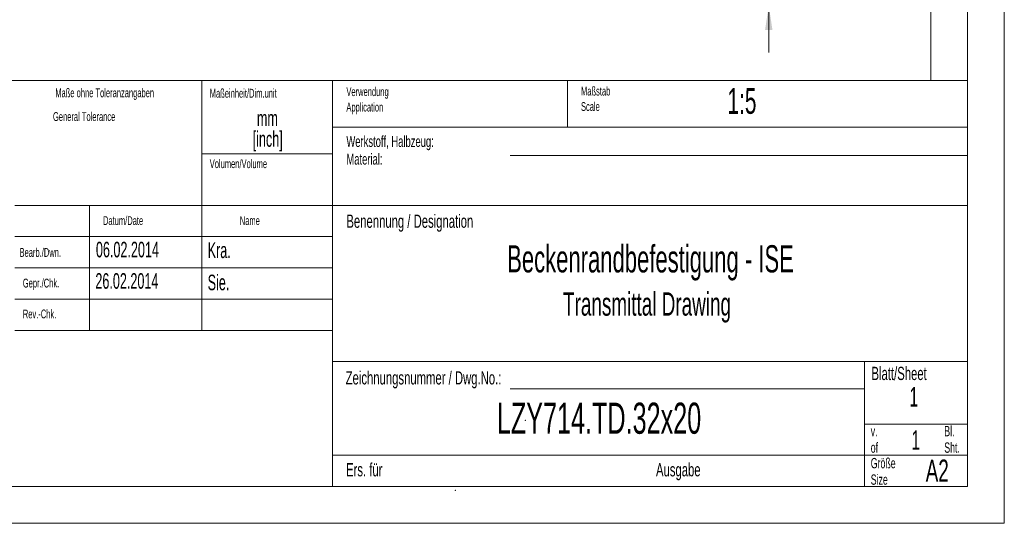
# Model space of a CAD drawing. Header units: millimetres. Extents: x 0 to 594, y 0 to 420.
# Tile 11 of 19: x 460 to 594, y 0 to 69. Entities that reach past the tile are written whole.
import ezdxf

# ---------------------------------------------------------------- set-up
doc = ezdxf.new("R2010")
doc.units = ezdxf.units.MM
doc.header["$PDSIZE"] = -1
doc.styles.add('SLDTEXTSTYLE0', font='TXT', dxfattribs={"width": 0.638186})
doc.styles.add('SLDTEXTSTYLE1', font='TXT', dxfattribs={"width": 0.605})
doc.dimstyles.new('SLDDIMSTYLE3', dxfattribs={"dimtxt": 2.568319, "dimasz": 3.3, "dimexe": 0, "dimexo": 0.0625, "dimgap": 0.64208, "dimtad": 1, "dimdec": 1, "dimlfac": 5, "dimrnd": 1e-09, "dimzin": 12, "dimdsep": 46, "dimtxsty": 'SLDTEXTSTYLE1', "dimsah": 1, "dimcen": 0.09, "dimadec": 0, "dimazin": 3, "dimtfac": 1, "dimtdec": 1, "dimtmove": 0, "dimatfit": 0, "dimfxl": 1, "dimfrac": 2, "dimtolj": 1, "dimtzin": 12, "dimarcsym": 0})

# ---------------------------------------------------------------- blocks, each defined once
blk = doc.blocks.new('SW_NOTE_2')
at = {"color": 0, "linetype": 'Continuous', "lineweight": 0, "char_height": 2.117, "attachment_point": 2, "style": 'SLDTEXTSTYLE1'}
for s, insert in [('mm', (2.38, 2.73)), ('[inch]', (2.42, -0.09))]:
    blk.add_mtext(s, dxfattribs=dict(at, insert=insert))
blk = doc.blocks.new('SW_NOTE_3')
at = {"color": 0, "linetype": 'Continuous', "lineweight": 0, "char_height": 1.4, "attachment_point": 1, "style": 'SLDTEXTSTYLE0'}
for s, insert in [('v.', (0, 1.8)), ('of', (0, -0.44))]:
    blk.add_mtext(s, dxfattribs=dict(at, insert=insert))
blk = doc.blocks.new('SW_NOTE_4')
at = {"color": 0, "linetype": 'Continuous', "lineweight": 0, "char_height": 1.4, "attachment_point": 1, "style": 'SLDTEXTSTYLE0'}
for s, insert in [('Bl.', (0, 1.8)), ('Sht.', (0, -0.44))]:
    blk.add_mtext(s, dxfattribs=dict(at, insert=insert))
blk = doc.blocks.new('SW_NOTE_5')
at = {"color": 0, "linetype": 'Continuous', "lineweight": 0, "char_height": 1.2, "attachment_point": 1, "style": 'SLDTEXTSTYLE0'}
for s, insert in [('Verwendung', (0, 1.55)), ('Application', (0, -0.55))]:
    blk.add_mtext(s, dxfattribs=dict(at, insert=insert))
blk = doc.blocks.new('SW_NOTE_6')
at = {"color": 0, "linetype": 'Continuous', "lineweight": 0, "char_height": 1.5, "attachment_point": 1, "style": 'SLDTEXTSTYLE0'}
for s, insert in [('Werkstoff, Halbzeug:', (0, 1.93)), ('Material:', (0, -0.47))]:
    blk.add_mtext(s, dxfattribs=dict(at, insert=insert))
blk = doc.blocks.new('SW_NOTE_7')
at = {"color": 0, "linetype": 'Continuous', "lineweight": 0, "char_height": 1.4, "attachment_point": 1, "style": 'SLDTEXTSTYLE0'}
for s, insert in [('Größe', (0, 1.8)), ('Size', (0, -0.44))]:
    blk.add_mtext(s, dxfattribs=dict(at, insert=insert))
blk = doc.blocks.new('SW_NOTE_8')
at = {"color": 0, "linetype": 'Continuous', "lineweight": 0, "char_height": 1.2, "attachment_point": 1, "style": 'SLDTEXTSTYLE0'}
for s, insert in [('Maßstab', (0, 1.55)), ('Scale', (0, -0.55))]:
    blk.add_mtext(s, dxfattribs=dict(at, insert=insert))
blk = doc.blocks.new('_D_3')
at = {"color": 7, "linetype": 'Continuous', "lineweight": 0}
for p, q in [((561.97, 98.76), (561.97, 105.16)), ((519.35, 98.76), (562.97, 98.76)), ((561.97, 98.76), (561.97, 70.43)), ((557.44, 81.61), (557.44, 82.19)), ((557.44, 82.19), (561.38, 82.19)), ((561.38, 82.19), (561.38, 81.61)), ((557.44, 75.24), (557.44, 74.65)), ((561.38, 74.65), (561.38, 75.24)), ((557.44, 74.65), (561.38, 74.65)), ((544.52, 70.43), (562.97, 70.43)), ((561.97, 70.43), (561.97, 64.03))]:
    blk.add_line(p, q, dxfattribs=at)
for points in [[(561.97, 98.76), (562.47, 102.06), (561.47, 102.06)], [(561.97, 70.43), (561.47, 67.13), (562.47, 67.13)]]:
    blk.add_solid(points, dxfattribs=at)
at = {"color": 7, "linetype": 'Continuous', "lineweight": 0, "char_height": 2.646, "attachment_point": 1, "rotation": 90, "style": 'SLDTEXTSTYLE1'}
for s, insert in [('min.', (553.44, 83.53, 0.02)), ('min.', (557.97, 83.63, 0.02)), ('3,9', (557.97, 75.97, 0.02)), ('100', (553.44, 74.31, 0.02))]:
    blk.add_mtext(s, dxfattribs=dict(at, insert=insert))

msp = doc.modelspace()

# ---------------------------------------------------------------- linework, layer by layer
at = {"color": 133, "linetype": 'Continuous', "lineweight": 0, "true_color": 0x71e1e1}
for p, q in [((594, 420), (594, 0)), ((589, 415), (589, 60.25)), ((584, 410), (584, 60.25)), ((589, 292), (589, 5)), ((406.12, 60.25), (589, 60.25)), ((406.12, 60.25), (589, 60.25)), ((484.86, 60.25), (484.86, 26.25)), ((484.86, 60.25), (484.86, 26.25)), ((502.64, 60.25), (502.64, 5)), ((534.6, 60.25), (534.6, 53.875)), ((502.64, 53.875), (589, 53.875)), ((484.86, 50.25), (502.64, 50.25)), ((526.82, 50.043), (589, 50.043)), ((459.46, 43.25), (589, 43.25)), ((469.62, 43.25), (469.62, 26.25)), ((459.46, 39), (502.64, 39)), ((459.46, 34.75), (502.64, 34.75)), ((459.46, 30.5), (502.64, 30.5)), ((459.46, 26.25), (502.64, 26.25)), ((502.64, 22), (589, 22)), ((575, 22), (575, 5)), ((526.82, 18.295), (575, 18.295)), ((575, 13.5), (589, 13.5)), ((502.64, 9.25), (589, 9.25)), ((589, 5), (5, 5)), ((594, 0), (0, 0))]:
    msp.add_line(p, q, dxfattribs=at)
at = {"color": 7, "linetype": 'Continuous', "lineweight": 0}
for p in [(528.862, 14.022), (519.35, 4.478)]:
    msp.add_point(p, dxfattribs=at)

# ---------------------------------------------------------------- block references
at = {"color": 254, "linetype": 'Continuous', "lineweight": 0, "true_color": 0xe8e8e8}
for name, p in [('SW_NOTE_5', (504.538, 57.771)), ('SW_NOTE_8', (536.438, 57.851)), ('SW_NOTE_6', (504.538, 50.771)), ('SW_NOTE_3', (575.837, 11.439)), ('SW_NOTE_4', (585.837, 11.439)), ('SW_NOTE_7', (575.837, 7.089))]:
    msp.add_blockref(name, p, dxfattribs=at)
at = {"color": 7, "linetype": 'Continuous', "lineweight": 0}
msp.add_blockref('SW_NOTE_2', (491.417, 53.431), dxfattribs=at)

# ---------------------------------------------------------------- texts
at = {"color": 254, "linetype": 'Continuous', "lineweight": 0, "true_color": 0xe8e8e8, "style": 'SLDTEXTSTYLE0'}
for s, insert, char_height, attachment_point in [('Maße ohne Toleranzangaben', (471.67, 59.161), 1.2, 2), ('Maßeinheit/Dim.unit', (485.954, 59.108), 1.2, 1), ('General Tolerance', (464.637, 55.931), 1.2, 1), ('Volumen/Volume', (485.954, 49.519), 1.2, 1), ('Datum/Date', (471.438, 41.781), 1.2, 1), ('Name', (490.038, 41.781), 1.2, 1), ('Benennung / Designation', (504.538, 41.999), 1.8, 1), ('Bearb./Dwn.', (460.096, 37.451), 1.2, 1), ('Gepr./Chk.', (460.538, 33.281), 1.2, 1), ('Rev.-Chk.', (460.538, 29.081), 1.2, 1), ('Blatt/Sheet', (575.938, 21.289), 1.80002, 1), ('Zeichnungsnummer / Dwg.No.:', (504.438, 20.689), 1.80002, 1), ('Ers. für', (504.488, 8.189), 1.8, 1), ('Ausgabe', (546.638, 8.189), 1.8, 1), ('A2', (583.316, 8.672), 3, 1)]:
    msp.add_mtext(s, dxfattribs=dict(at, insert=insert, char_height=char_height, attachment_point=attachment_point))
at = {"color": 7, "linetype": 'Continuous', "lineweight": 0, "style": 'SLDTEXTSTYLE1'}
for s, insert, char_height, attachment_point in [('1:5', (556.359, 59.205), 3.5, 1), ('06.02.2014', (470.478, 38.3), 2.1167, 1), ('Kra.', (485.671, 38.204), 2.1167, 1), ('Beckenrandbefestigung - ISE', (545.892, 37.832), 3.70417, 2), ('26.02.2014', (470.404, 34.031), 2.1167, 1), ('Sie.', (485.671, 33.824), 2.1167, 1), ('Transmittal Drawing', (545.418, 31.423), 3.175, 2), ('1', (581.109, 18.536), 2.646, 1), ('LZY714.TD.32x20', (538.889, 16.416), 4.23333, 2), ('1', (581.376, 12.654), 2.646, 1)]:
    msp.add_mtext(s, dxfattribs=dict(at, insert=insert, char_height=char_height, attachment_point=attachment_point))

# ---------------------------------------------------------------- dimensions: what is measured, and where the dimension line sits
at = {"color": 7, "linetype": 'Continuous', "lineweight": 0}
dim = msp.add_linear_dim(base=(561.972, 70.426), p1=(519.35, 98.757), p2=(544.518, 70.426), angle=90, text='<> min. ', dimstyle='SLDDIMSTYLE3', dxfattribs=at)
dim.commit()
dim.dimension.update_dxf_attribs({"geometry": '_D_3', "text_midpoint": (561.972, 82.243), "dimtype": 160})

doc.saveas('drawing.dxf')
